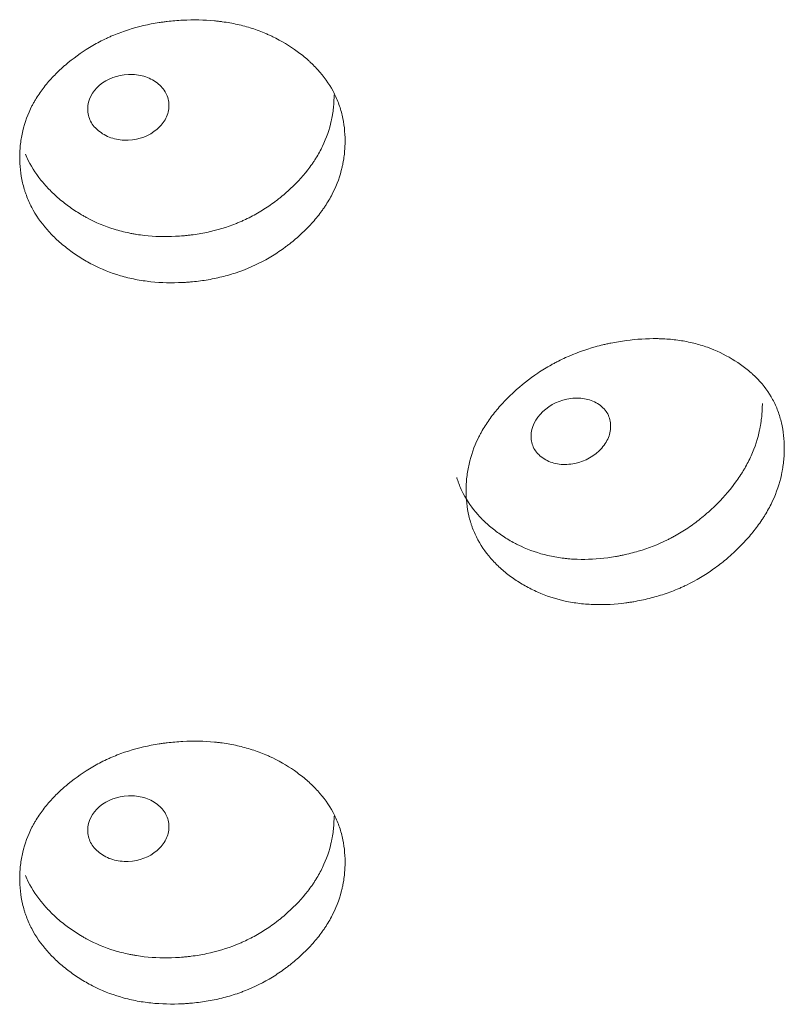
# Model space of a CAD drawing. Header units: millimetres. Extents: x 4 to 1188, y 1 to 840.
# Tile 157 of 203: x 975.08 to 977.8, y 236.97 to 240.47. Entities that reach past the tile are written whole.
import ezdxf

# ---------------------------------------------------------------- set-up
doc = ezdxf.new("R2010")
doc.units = ezdxf.units.MM
doc.layers.add('1', color=7, linetype='Continuous')

msp = doc.modelspace()

# ---------------------------------------------------------------- linework, layer by layer
at = {"layer": '1', "color": 154, "linetype": 'Continuous', "lineweight": 13}
for points, knots in [([(976.2401, 240.0438), (976.2401, 240.0418), (976.24, 240.0399), (976.24, 240.036), (976.2399, 240.0301), (976.2393, 240.0165), (976.2378, 239.997), (976.2356, 239.9813), (976.2336, 239.9696), (976.2329, 239.9657), (976.2314, 239.9579), (976.2305, 239.954), (976.2225, 239.9192), (976.2117, 239.8891), (976.1898, 239.845), (976.1816, 239.8306), (976.17, 239.8127), (976.1677, 239.8092), (976.1628, 239.8021), (976.1554, 239.7916), (976.1476, 239.7814), (976.1314, 239.7612), (976.1198, 239.7483), (976.1015, 239.7295), (976.0953, 239.7233), (976.0824, 239.7111), (976.0758, 239.7052), (976.0624, 239.6934), (976.0555, 239.6876), (976.0449, 239.6791), (976.0413, 239.6763), (976.0341, 239.6708), (976.0305, 239.6681), (976.0123, 239.6546), (975.9972, 239.6444), (975.9506, 239.6158), (975.9175, 239.5993), (975.8779, 239.5838), (975.8735, 239.5821), (975.8646, 239.5789), (975.8513, 239.5742), (975.8378, 239.5699), (975.8108, 239.562), (975.7925, 239.5575), (975.7557, 239.55), (975.7372, 239.547), (975.709, 239.5435), (975.6996, 239.5425), (975.6854, 239.5413), (975.6807, 239.541), (975.6712, 239.5403), (975.6665, 239.5401), (975.6239, 239.538), (975.5865, 239.5388), (975.5309, 239.5447), (975.5125, 239.5474), (975.4759, 239.5546), (975.4581, 239.559), (975.4059, 239.5743), (975.3647, 239.5909), (975.3261, 239.6119), (975.3109, 239.6206), (975.3034, 239.6252), (975.2814, 239.6392), (975.2673, 239.6491), (975.2403, 239.6699), (975.2274, 239.6808), (975.2089, 239.6979), (975.2, 239.7066), (975.1913, 239.7156), (975.1857, 239.7217), (975.1829, 239.7248), (975.1583, 239.7529), (975.14, 239.7792), (975.1181, 239.821), (975.1101, 239.8389), (975.1036, 239.8574), (975.1011, 239.8648), (975.0999, 239.8686), (975.0965, 239.8799), (975.0945, 239.8874), (975.0857, 239.9252), (975.0818, 239.9635), (975.083, 240.0022), (975.0839, 240.0177), (975.0845, 240.0255), (975.0872, 240.0487), (975.0898, 240.064), (975.1006, 240.1095), (975.1114, 240.1391), (975.1282, 240.1717), (975.1302, 240.1753), (975.1342, 240.1825), (975.1403, 240.1931), (975.1469, 240.2035), (975.1607, 240.224), (975.1707, 240.2372), (975.1923, 240.2628), (975.2039, 240.2752), (975.2223, 240.2932), (975.2287, 240.2991), (975.2384, 240.3079), (975.2417, 240.3108), (975.2484, 240.3165), (975.2518, 240.3193), (975.2823, 240.3445), (975.3114, 240.365), (975.3584, 240.3921), (975.3746, 240.4006), (975.3957, 240.4105), (975.3999, 240.4124), (975.4084, 240.4162), (975.4127, 240.418), (975.4255, 240.4234), (975.4342, 240.4267), (975.4777, 240.4427), (975.5136, 240.4525), (975.5598, 240.4614), (975.5738, 240.4639), (975.5879, 240.4659), (975.5973, 240.4672), (975.602, 240.4678), (975.6256, 240.4706), (975.6445, 240.4721), (975.7009, 240.4749), (975.7383, 240.4744), (975.7803, 240.4704), (975.7849, 240.4699), (975.7942, 240.4688), (975.808, 240.4671), (975.8398, 240.4621), (975.8838, 240.4522), (975.9261, 240.4387), (975.9547, 240.4273), (975.9667, 240.4219), (975.9747, 240.4183), (975.9787, 240.4164), (976.014, 240.3993), (976.043, 240.3817), (976.0832, 240.3523), (976.0961, 240.342), (976.1115, 240.3284), (976.1145, 240.3256), (976.1205, 240.32), (976.1293, 240.3116), (976.1376, 240.3029), (976.1644, 240.2735), (976.1826, 240.2481), (976.201, 240.214), (976.2044, 240.207), (976.2108, 240.1928), (976.2138, 240.1857), (976.2219, 240.1642), (976.2263, 240.1496), (976.2367, 240.1052), (976.24, 240.0748), (976.2401, 240.0438)], [0, 0, 0, 0, 0.001953, 0.001953, 0.003906, 0.007813, 0.015625, 0.023438, 0.023438, 0.027344, 0.027344, 0.03125, 0.03125, 0.0625, 0.0625, 0.078125, 0.078125, 0.082031, 0.082031, 0.085938, 0.09375, 0.09375, 0.109375, 0.109375, 0.117188, 0.117188, 0.125, 0.125, 0.132813, 0.132813, 0.136719, 0.136719, 0.140625, 0.140625, 0.15625, 0.15625, 0.1875, 0.1875, 0.191406, 0.191406, 0.195313, 0.203125, 0.203125, 0.21875, 0.21875, 0.234375, 0.234375, 0.242188, 0.242188, 0.246094, 0.246094, 0.25, 0.25, 0.28125, 0.28125, 0.296875, 0.296875, 0.3125, 0.3125, 0.34375, 0.351563, 0.351563, 0.359375, 0.359375, 0.375, 0.375, 0.390625, 0.390625, 0.398438, 0.402344, 0.402344, 0.40625, 0.40625, 0.4375, 0.4375, 0.453125, 0.457031, 0.457031, 0.460938, 0.460938, 0.46875, 0.46875, 0.5, 0.507813, 0.507813, 0.515625, 0.515625, 0.53125, 0.53125, 0.5625, 0.5625, 0.566406, 0.566406, 0.570313, 0.578125, 0.578125, 0.59375, 0.59375, 0.609375, 0.609375, 0.617188, 0.617188, 0.621094, 0.621094, 0.625, 0.625, 0.65625, 0.65625, 0.671875, 0.671875, 0.675781, 0.675781, 0.679688, 0.679688, 0.6875, 0.6875, 0.71875, 0.71875, 0.726563, 0.730469, 0.730469, 0.734375, 0.734375, 0.75, 0.75, 0.78125, 0.78125, 0.785156, 0.785156, 0.789063, 0.796875, 0.8125, 0.828125, 0.835938, 0.839844, 0.839844, 0.84375, 0.84375, 0.875, 0.875, 0.890625, 0.890625, 0.894531, 0.894531, 0.898438, 0.90625, 0.90625, 0.9375, 0.9375, 0.945313, 0.945313, 0.953125, 0.953125, 0.96875, 0.96875, 1, 1, 1, 1]), ([(975.3247, 240.1577), (975.3246, 240.1417), (975.328, 240.1269), (975.342, 240.1), (975.3524, 240.088), (975.3809, 240.066), (975.3966, 240.058), (975.4306, 240.0478), (975.4489, 240.0457), (975.5089, 240.0481), (975.5429, 240.061), (975.5853, 240.0972), (975.5959, 240.1103), (975.6064, 240.1314), (975.609, 240.1387), (975.6125, 240.1537), (975.6134, 240.1613), (975.6133, 240.1857), (975.6098, 240.2004), (975.5993, 240.2205), (975.5949, 240.2269), (975.5844, 240.2389), (975.5785, 240.2444), (975.5571, 240.2606), (975.5415, 240.2685), (975.5074, 240.2785), (975.4892, 240.2805), (975.4291, 240.278), (975.3948, 240.2651), (975.3389, 240.2178), (975.3248, 240.1897), (975.3247, 240.1577)], [0, 0, 0, 0, 0.0625, 0.0625, 0.125, 0.125, 0.1875, 0.1875, 0.25, 0.25, 0.375, 0.375, 0.4375, 0.4375, 0.46875, 0.46875, 0.5, 0.5, 0.5625, 0.5625, 0.59375, 0.59375, 0.625, 0.625, 0.6875, 0.6875, 0.75, 0.75, 0.875, 0.875, 1, 1, 1, 1]), ([(976.201, 240.2072), (976.201, 240.2052), (976.201, 240.2033), (976.2009, 240.1995), (976.2008, 240.1937), (976.2003, 240.1802), (976.1988, 240.161), (976.1968, 240.1455), (976.1949, 240.134), (976.1942, 240.1301), (976.1927, 240.1224), (976.1919, 240.1186), (976.1843, 240.0842), (976.174, 240.0543), (976.1531, 240.0106), (976.1452, 239.9963), (976.1342, 239.9785), (976.1319, 239.975), (976.1273, 239.968), (976.1201, 239.9575), (976.1126, 239.9473), (976.0866, 239.9138), (976.0629, 239.8888), (976.0302, 239.8593), (976.0235, 239.8535), (976.0132, 239.845), (976.0098, 239.8422), (976.0028, 239.8366), (975.9993, 239.8338), (975.9815, 239.8203), (975.9522, 239.7998), (975.9129, 239.7772), (975.884, 239.7632), (975.8714, 239.7576), (975.8628, 239.7539), (975.8585, 239.7521), (975.8196, 239.7364), (975.7842, 239.7258), (975.7297, 239.7144), (975.7068, 239.7106), (975.6835, 239.7079), (975.6742, 239.7069), (975.6695, 239.7064), (975.6555, 239.7052), (975.6462, 239.7046), (975.5996, 239.7023), (975.5626, 239.7032), (975.5168, 239.7084), (975.5077, 239.7096), (975.494, 239.7118), (975.4895, 239.7126), (975.4804, 239.7142), (975.4579, 239.7186), (975.4361, 239.7242), (975.3851, 239.7399), (975.3488, 239.7551), (975.3145, 239.774), (975.307, 239.7783), (975.3032, 239.7805), (975.2921, 239.7872), (975.2848, 239.7918), (975.2634, 239.8059), (975.2498, 239.8159), (975.2237, 239.8368), (975.2112, 239.8478), (975.1933, 239.8649), (975.1875, 239.8708), (975.1791, 239.8798), (975.1763, 239.8828), (975.1709, 239.8889), (975.1682, 239.892), (975.1447, 239.9199), (975.1272, 239.9462), (975.1096, 239.9811), (975.1062, 239.9885), (975.103, 239.9959)], [0, 0, 0, 0, 0.004383, 0.004383, 0.008765, 0.01753, 0.035061, 0.052591, 0.052591, 0.061356, 0.061356, 0.070121, 0.070121, 0.140243, 0.140243, 0.175303, 0.175303, 0.184068, 0.184068, 0.192834, 0.210364, 0.210364, 0.280485, 0.280485, 0.298016, 0.298016, 0.306781, 0.306781, 0.315546, 0.315546, 0.350607, 0.385667, 0.403198, 0.411963, 0.411963, 0.420728, 0.420728, 0.490849, 0.490849, 0.52591, 0.534675, 0.534675, 0.54344, 0.54344, 0.56097, 0.56097, 0.631092, 0.631092, 0.648622, 0.648622, 0.657387, 0.657387, 0.666152, 0.701213, 0.701213, 0.771334, 0.7801, 0.7801, 0.788865, 0.788865, 0.806395, 0.806395, 0.841456, 0.841456, 0.876516, 0.876516, 0.894047, 0.894047, 0.902812, 0.902812, 0.911577, 0.911577, 0.981698, 0.981698, 1, 1, 1, 1]), ([(977.8027, 238.9502), (977.8027, 238.9482), (977.8026, 238.9463), (977.8026, 238.9424), (977.8025, 238.9365), (977.802, 238.9228), (977.8004, 238.9032), (977.7983, 238.8874), (977.7964, 238.8755), (977.7957, 238.8715), (977.7942, 238.8636), (977.7934, 238.8597), (977.7856, 238.8243), (977.7751, 238.7932), (977.7538, 238.7474), (977.7458, 238.7323), (977.7346, 238.7136), (977.7323, 238.7098), (977.7276, 238.7024), (977.7204, 238.6913), (977.7128, 238.6804), (977.697, 238.659), (977.6858, 238.6451), (977.668, 238.6248), (977.6619, 238.6182), (977.6494, 238.605), (977.643, 238.5985), (977.6299, 238.5857), (977.6232, 238.5794), (977.6129, 238.57), (977.6094, 238.5669), (977.6024, 238.5608), (977.5989, 238.5578), (977.5811, 238.5429), (977.5665, 238.5315), (977.521, 238.4992), (977.4888, 238.48), (977.4502, 238.4613), (977.4459, 238.4593), (977.4372, 238.4553), (977.4242, 238.4496), (977.4111, 238.4442), (977.3846, 238.4342), (977.3669, 238.4282), (977.3309, 238.4178), (977.3128, 238.4133), (977.2853, 238.4076), (977.2761, 238.4058), (977.2622, 238.4035), (977.2576, 238.4027), (977.2483, 238.4013), (977.2437, 238.4007), (977.202, 238.3952), (977.1653, 238.393), (977.1109, 238.3945), (977.0929, 238.3957), (977.057, 238.4), (977.0396, 238.4029), (976.9884, 238.4141), (976.9479, 238.4273), (976.91, 238.4453), (976.8951, 238.4528), (976.8877, 238.4567), (976.866, 238.469), (976.8522, 238.4778), (976.8257, 238.4964), (976.813, 238.5062), (976.7948, 238.5218), (976.786, 238.5299), (976.7775, 238.5382), (976.7719, 238.5439), (976.7692, 238.5467), (976.745, 238.5728), (976.727, 238.5977), (976.7054, 238.6378), (976.6976, 238.655), (976.6911, 238.6729), (976.6887, 238.6802), (976.6875, 238.6838), (976.6842, 238.6948), (976.6822, 238.7022), (976.6735, 238.7393), (976.6697, 238.7773), (976.6708, 238.8161), (976.6717, 238.8317), (976.6723, 238.8395), (976.675, 238.8629), (976.6776, 238.8785), (976.6881, 238.9248), (976.6988, 238.9553), (976.7154, 238.9892), (976.7173, 238.993), (976.7212, 239.0005), (976.7272, 239.0116), (976.7337, 239.0225), (976.7473, 239.0441), (976.7572, 239.0581), (976.7785, 239.0854), (976.7899, 239.0988), (976.808, 239.1183), (976.8142, 239.1247), (976.8238, 239.1342), (976.8271, 239.1374), (976.8336, 239.1437), (976.8369, 239.1468), (976.867, 239.1744), (976.8956, 239.1972), (976.9417, 239.2281), (976.9577, 239.2379), (976.9783, 239.2495), (976.9825, 239.2517), (976.9908, 239.2562), (976.995, 239.2583), (977.0076, 239.2647), (977.0161, 239.2688), (977.0588, 239.2882), (977.094, 239.3009), (977.1393, 239.3135), (977.1529, 239.3171), (977.1667, 239.3203), (977.1759, 239.3223), (977.1806, 239.3233), (977.2037, 239.3279), (977.2221, 239.331), (977.2773, 239.3383), (977.3139, 239.3407), (977.3549, 239.3401), (977.3594, 239.34), (977.3685, 239.3397), (977.382, 239.339), (977.413, 239.3366), (977.456, 239.3302), (977.4972, 239.3201), (977.525, 239.3109), (977.5368, 239.3066), (977.5446, 239.3036), (977.5484, 239.302), (977.5829, 239.2878), (977.611, 239.2725), (977.6502, 239.2462), (977.6627, 239.2369), (977.6777, 239.2245), (977.6807, 239.222), (977.6865, 239.2169), (977.695, 239.2092), (977.7031, 239.2012), (977.7292, 239.1739), (977.7469, 239.15), (977.7647, 239.1173), (977.768, 239.1106), (977.7743, 239.0969), (977.7771, 239.09), (977.785, 239.0691), (977.7893, 239.0549), (977.7994, 239.0114), (977.8026, 238.9813), (977.8027, 238.9502)], [0, 0, 0, 0, 0.001953, 0.001953, 0.003906, 0.007813, 0.015625, 0.023438, 0.023438, 0.027344, 0.027344, 0.03125, 0.03125, 0.0625, 0.0625, 0.078125, 0.078125, 0.082031, 0.082031, 0.085938, 0.09375, 0.09375, 0.109375, 0.109375, 0.117188, 0.117188, 0.125, 0.125, 0.132813, 0.132813, 0.136719, 0.136719, 0.140625, 0.140625, 0.15625, 0.15625, 0.1875, 0.1875, 0.191406, 0.191406, 0.195313, 0.203125, 0.203125, 0.21875, 0.21875, 0.234375, 0.234375, 0.242188, 0.242188, 0.246094, 0.246094, 0.25, 0.25, 0.28125, 0.28125, 0.296875, 0.296875, 0.3125, 0.3125, 0.34375, 0.351563, 0.351563, 0.359375, 0.359375, 0.375, 0.375, 0.390625, 0.390625, 0.398438, 0.402344, 0.402344, 0.40625, 0.40625, 0.4375, 0.4375, 0.453125, 0.457031, 0.457031, 0.460938, 0.460938, 0.46875, 0.46875, 0.5, 0.507813, 0.507813, 0.515625, 0.515625, 0.53125, 0.53125, 0.5625, 0.5625, 0.566406, 0.566406, 0.570313, 0.578125, 0.578125, 0.59375, 0.59375, 0.609375, 0.609375, 0.617188, 0.617188, 0.621094, 0.621094, 0.625, 0.625, 0.65625, 0.65625, 0.671875, 0.671875, 0.675781, 0.675781, 0.679688, 0.679688, 0.6875, 0.6875, 0.71875, 0.71875, 0.726563, 0.730469, 0.730469, 0.734375, 0.734375, 0.75, 0.75, 0.78125, 0.78125, 0.785156, 0.785156, 0.789063, 0.796875, 0.8125, 0.828125, 0.835938, 0.839844, 0.839844, 0.84375, 0.84375, 0.875, 0.875, 0.890625, 0.890625, 0.894531, 0.894531, 0.898438, 0.90625, 0.90625, 0.9375, 0.9375, 0.945313, 0.945313, 0.953125, 0.953125, 0.96875, 0.96875, 1, 1, 1, 1]), ([(976.9019, 238.9932), (976.9019, 238.9772), (976.9052, 238.9627), (976.919, 238.937), (976.9292, 238.9258), (976.9571, 238.9062), (976.9725, 238.8994), (977.0059, 238.892), (977.0237, 238.8914), (977.0826, 238.8988), (977.1159, 238.9144), (977.1573, 238.9541), (977.1676, 238.968), (977.178, 238.99), (977.1805, 238.9975), (977.1839, 239.0128), (977.1848, 239.0205), (977.1847, 239.0448), (977.1813, 239.0593), (977.171, 239.0785), (977.1667, 239.0845), (977.1565, 239.0956), (977.1506, 239.1007), (977.1297, 239.1152), (977.1144, 239.1218), (977.0811, 239.1289), (977.0633, 239.1295), (977.0043, 239.1221), (976.9707, 239.1064), (976.9159, 239.0545), (976.9021, 239.0253), (976.9019, 238.9932)], [0, 0, 0, 0, 0.0625, 0.0625, 0.125, 0.125, 0.1875, 0.1875, 0.25, 0.25, 0.375, 0.375, 0.4375, 0.4375, 0.46875, 0.46875, 0.5, 0.5, 0.5625, 0.5625, 0.59375, 0.59375, 0.625, 0.625, 0.6875, 0.6875, 0.75, 0.75, 0.875, 0.875, 1, 1, 1, 1]), ([(977.7245, 239.1088), (977.7245, 239.1069), (977.7245, 239.105), (977.7245, 239.1012), (977.7244, 239.0954), (977.7239, 239.0819), (977.7224, 239.0625), (977.7204, 239.0469), (977.7186, 239.0352), (977.7179, 239.0313), (977.7165, 239.0234), (977.7157, 239.0195), (977.7083, 238.9845), (977.6984, 238.9538), (977.678, 238.9085), (977.6703, 238.8935), (977.6596, 238.8749), (977.6574, 238.8712), (977.6529, 238.8638), (977.646, 238.8528), (977.6386, 238.842), (977.6133, 238.8064), (977.5903, 238.7795), (977.5585, 238.7474), (977.552, 238.7411), (977.542, 238.7317), (977.5386, 238.7286), (977.5318, 238.7225), (977.5284, 238.7195), (977.5111, 238.7045), (977.4825, 238.6816), (977.4443, 238.656), (977.4161, 238.6396), (977.4037, 238.6329), (977.3954, 238.6286), (977.3912, 238.6265), (977.3533, 238.6077), (977.3187, 238.5942), (977.2655, 238.5785), (977.2431, 238.5728), (977.2204, 238.5683), (977.2112, 238.5665), (977.2067, 238.5657), (977.1929, 238.5634), (977.1838, 238.562), (977.1382, 238.556), (977.102, 238.554), (977.0572, 238.5554), (977.0482, 238.5559), (977.0349, 238.557), (977.0304, 238.5574), (977.0215, 238.5584), (976.9995, 238.5609), (976.9781, 238.5648), (976.928, 238.5764), (976.8924, 238.5887), (976.8588, 238.6049), (976.8513, 238.6085), (976.8476, 238.6104), (976.8367, 238.6162), (976.8295, 238.6202), (976.8086, 238.6327), (976.7952, 238.6416), (976.7695, 238.6604), (976.7572, 238.6703), (976.7396, 238.6861), (976.7339, 238.6915), (976.7256, 238.6998), (976.7229, 238.7026), (976.7175, 238.7083), (976.7149, 238.7111), (976.6917, 238.7372), (976.6745, 238.762), (976.6539, 238.8019), (976.6464, 238.819), (976.6403, 238.8369), (976.6385, 238.8424), (976.6379, 238.8443), (976.6373, 238.8463)], [0, 0, 0, 0, 0.004254, 0.004254, 0.008508, 0.017016, 0.034032, 0.051048, 0.051048, 0.059556, 0.059556, 0.068064, 0.068064, 0.136129, 0.136129, 0.170161, 0.170161, 0.178669, 0.178669, 0.187177, 0.204193, 0.204193, 0.272257, 0.272257, 0.289273, 0.289273, 0.297781, 0.297781, 0.306289, 0.306289, 0.340321, 0.374353, 0.391369, 0.399877, 0.399877, 0.408386, 0.408386, 0.47645, 0.47645, 0.510482, 0.51899, 0.51899, 0.527498, 0.527498, 0.544514, 0.544514, 0.612578, 0.612578, 0.629594, 0.629594, 0.638102, 0.638102, 0.64661, 0.680643, 0.680643, 0.748707, 0.757215, 0.757215, 0.765723, 0.765723, 0.782739, 0.782739, 0.816771, 0.816771, 0.850803, 0.850803, 0.867819, 0.867819, 0.876327, 0.876327, 0.884835, 0.884835, 0.9529, 0.9529, 0.986932, 0.99544, 0.99544, 1, 1, 1, 1]), ([(976.2401, 237.4776), (976.2401, 237.4757), (976.24, 237.4737), (976.24, 237.4698), (976.2399, 237.464), (976.2393, 237.4503), (976.2378, 237.4308), (976.2356, 237.4152), (976.2336, 237.4035), (976.2329, 237.3996), (976.2314, 237.3918), (976.2305, 237.3879), (976.2225, 237.3531), (976.2117, 237.3229), (976.1898, 237.2789), (976.1816, 237.2644), (976.17, 237.2466), (976.1677, 237.243), (976.1628, 237.236), (976.1554, 237.2255), (976.1476, 237.2152), (976.1314, 237.1951), (976.1198, 237.1821), (976.1015, 237.1633), (976.0953, 237.1572), (976.0824, 237.145), (976.0758, 237.139), (976.0624, 237.1273), (976.0555, 237.1215), (976.0449, 237.113), (976.0413, 237.1102), (976.0341, 237.1047), (976.0305, 237.1019), (976.0123, 237.0885), (975.9972, 237.0783), (975.9506, 237.0497), (975.9175, 237.0331), (975.8779, 237.0176), (975.8735, 237.016), (975.8646, 237.0127), (975.8513, 237.008), (975.8378, 237.0038), (975.8108, 236.9959), (975.7925, 236.9914), (975.7557, 236.9839), (975.7372, 236.9809), (975.709, 236.9774), (975.6996, 236.9764), (975.6854, 236.9752), (975.6807, 236.9748), (975.6712, 236.9742), (975.6665, 236.9739), (975.6239, 236.9718), (975.5865, 236.9726), (975.5309, 236.9785), (975.5125, 236.9813), (975.4759, 236.9885), (975.4581, 236.9928), (975.4059, 237.0082), (975.3647, 237.0247), (975.3261, 237.0457), (975.3109, 237.0545), (975.3034, 237.059), (975.2814, 237.0731), (975.2673, 237.083), (975.2403, 237.1038), (975.2274, 237.1146), (975.2089, 237.1317), (975.2, 237.1405), (975.1913, 237.1495), (975.1857, 237.1556), (975.1829, 237.1587), (975.1583, 237.1867), (975.14, 237.2131), (975.1181, 237.2549), (975.1101, 237.2728), (975.1036, 237.2913), (975.1011, 237.2987), (975.0999, 237.3025), (975.0965, 237.3137), (975.0945, 237.3213), (975.0857, 237.3591), (975.0818, 237.3974), (975.083, 237.4361), (975.0839, 237.4516), (975.0845, 237.4594), (975.0872, 237.4826), (975.0898, 237.4979), (975.1006, 237.5433), (975.1114, 237.573), (975.1282, 237.6056), (975.1302, 237.6092), (975.1342, 237.6163), (975.1403, 237.627), (975.1469, 237.6374), (975.1607, 237.6578), (975.1707, 237.671), (975.1923, 237.6966), (975.2039, 237.7091), (975.2223, 237.7271), (975.2287, 237.733), (975.2384, 237.7417), (975.2417, 237.7446), (975.2484, 237.7504), (975.2518, 237.7532), (975.2823, 237.7784), (975.3114, 237.7988), (975.3584, 237.826), (975.3746, 237.8345), (975.3957, 237.8444), (975.3999, 237.8463), (975.4084, 237.85), (975.4127, 237.8519), (975.4255, 237.8572), (975.4342, 237.8606), (975.4777, 237.8766), (975.5136, 237.8864), (975.5598, 237.8953), (975.5738, 237.8977), (975.5879, 237.8998), (975.5973, 237.9011), (975.602, 237.9017), (975.6256, 237.9044), (975.6445, 237.906), (975.7009, 237.9088), (975.7383, 237.9082), (975.7803, 237.9043), (975.7849, 237.9038), (975.7942, 237.9027), (975.808, 237.901), (975.8398, 237.896), (975.8838, 237.8861), (975.9261, 237.8725), (975.9547, 237.8611), (975.9667, 237.8558), (975.9747, 237.8522), (975.9787, 237.8503), (976.014, 237.8332), (976.043, 237.8156), (976.0832, 237.7862), (976.0961, 237.7759), (976.1115, 237.7622), (976.1145, 237.7595), (976.1205, 237.7539), (976.1293, 237.7455), (976.1376, 237.7368), (976.1644, 237.7073), (976.1826, 237.682), (976.201, 237.6478), (976.2044, 237.6409), (976.2108, 237.6267), (976.2138, 237.6196), (976.2219, 237.598), (976.2263, 237.5834), (976.2367, 237.5391), (976.24, 237.5087), (976.2401, 237.4776)], [0, 0, 0, 0, 0.001953, 0.001953, 0.003906, 0.007813, 0.015625, 0.023438, 0.023438, 0.027344, 0.027344, 0.03125, 0.03125, 0.0625, 0.0625, 0.078125, 0.078125, 0.082031, 0.082031, 0.085938, 0.09375, 0.09375, 0.109375, 0.109375, 0.117188, 0.117188, 0.125, 0.125, 0.132813, 0.132813, 0.136719, 0.136719, 0.140625, 0.140625, 0.15625, 0.15625, 0.1875, 0.1875, 0.191406, 0.191406, 0.195313, 0.203125, 0.203125, 0.21875, 0.21875, 0.234375, 0.234375, 0.242188, 0.242188, 0.246094, 0.246094, 0.25, 0.25, 0.28125, 0.28125, 0.296875, 0.296875, 0.3125, 0.3125, 0.34375, 0.351563, 0.351563, 0.359375, 0.359375, 0.375, 0.375, 0.390625, 0.390625, 0.398438, 0.402344, 0.402344, 0.40625, 0.40625, 0.4375, 0.4375, 0.453125, 0.457031, 0.457031, 0.460938, 0.460938, 0.46875, 0.46875, 0.5, 0.507813, 0.507813, 0.515625, 0.515625, 0.53125, 0.53125, 0.5625, 0.5625, 0.566406, 0.566406, 0.570313, 0.578125, 0.578125, 0.59375, 0.59375, 0.609375, 0.609375, 0.617188, 0.617188, 0.621094, 0.621094, 0.625, 0.625, 0.65625, 0.65625, 0.671875, 0.671875, 0.675781, 0.675781, 0.679688, 0.679688, 0.6875, 0.6875, 0.71875, 0.71875, 0.726563, 0.730469, 0.730469, 0.734375, 0.734375, 0.75, 0.75, 0.78125, 0.78125, 0.785156, 0.785156, 0.789063, 0.796875, 0.8125, 0.828125, 0.835938, 0.839844, 0.839844, 0.84375, 0.84375, 0.875, 0.875, 0.890625, 0.890625, 0.894531, 0.894531, 0.898438, 0.90625, 0.90625, 0.9375, 0.9375, 0.945313, 0.945313, 0.953125, 0.953125, 0.96875, 0.96875, 1, 1, 1, 1]), ([(975.3247, 237.5916), (975.3246, 237.5755), (975.328, 237.5608), (975.342, 237.5339), (975.3524, 237.5219), (975.3809, 237.4999), (975.3966, 237.4919), (975.4306, 237.4817), (975.4489, 237.4795), (975.5089, 237.482), (975.5429, 237.4948), (975.5853, 237.5311), (975.5959, 237.5442), (975.6064, 237.5653), (975.609, 237.5725), (975.6125, 237.5876), (975.6134, 237.5952), (975.6133, 237.6195), (975.6098, 237.6343), (975.5993, 237.6544), (975.5949, 237.6607), (975.5844, 237.6727), (975.5785, 237.6783), (975.5571, 237.6945), (975.5415, 237.7024), (975.5074, 237.7123), (975.4892, 237.7144), (975.4291, 237.7118), (975.3948, 237.699), (975.3389, 237.6517), (975.3248, 237.6236), (975.3247, 237.5916)], [0, 0, 0, 0, 0.0625, 0.0625, 0.125, 0.125, 0.1875, 0.1875, 0.25, 0.25, 0.375, 0.375, 0.4375, 0.4375, 0.46875, 0.46875, 0.5, 0.5, 0.5625, 0.5625, 0.59375, 0.59375, 0.625, 0.625, 0.6875, 0.6875, 0.75, 0.75, 0.875, 0.875, 1, 1, 1, 1]), ([(976.201, 237.641), (976.201, 237.6391), (976.201, 237.6372), (976.2009, 237.6333), (976.2008, 237.6276), (976.2003, 237.6141), (976.1988, 237.5948), (976.1968, 237.5794), (976.1949, 237.5678), (976.1942, 237.564), (976.1927, 237.5563), (976.1919, 237.5524), (976.1843, 237.518), (976.174, 237.4882), (976.1531, 237.4445), (976.1452, 237.4301), (976.1342, 237.4124), (976.1319, 237.4089), (976.1273, 237.4018), (976.1201, 237.3914), (976.1126, 237.3812), (976.0866, 237.3477), (976.0629, 237.3226), (976.0302, 237.2932), (976.0235, 237.2874), (976.0132, 237.2788), (976.0098, 237.276), (976.0028, 237.2705), (975.9993, 237.2677), (975.9815, 237.2542), (975.9522, 237.2337), (975.9129, 237.2111), (975.884, 237.1971), (975.8714, 237.1914), (975.8628, 237.1877), (975.8585, 237.186), (975.8196, 237.1703), (975.7842, 237.1597), (975.7297, 237.1483), (975.7068, 237.1444), (975.6835, 237.1418), (975.6742, 237.1408), (975.6695, 237.1403), (975.6555, 237.1391), (975.6462, 237.1385), (975.5996, 237.1362), (975.5626, 237.1371), (975.5168, 237.1423), (975.5077, 237.1435), (975.494, 237.1457), (975.4895, 237.1464), (975.4804, 237.1481), (975.4579, 237.1525), (975.4361, 237.1581), (975.3851, 237.1738), (975.3488, 237.189), (975.3145, 237.2079), (975.307, 237.2122), (975.3032, 237.2144), (975.2921, 237.221), (975.2848, 237.2256), (975.2634, 237.2398), (975.2498, 237.2498), (975.2237, 237.2707), (975.2112, 237.2816), (975.1933, 237.2988), (975.1875, 237.3047), (975.1791, 237.3136), (975.1763, 237.3167), (975.1709, 237.3228), (975.1682, 237.3259), (975.1447, 237.3538), (975.1272, 237.3801), (975.1096, 237.415), (975.1062, 237.4223), (975.103, 237.4297)], [0, 0, 0, 0, 0.004383, 0.004383, 0.008765, 0.01753, 0.035061, 0.052591, 0.052591, 0.061356, 0.061356, 0.070121, 0.070121, 0.140243, 0.140243, 0.175303, 0.175303, 0.184068, 0.184068, 0.192834, 0.210364, 0.210364, 0.280485, 0.280485, 0.298016, 0.298016, 0.306781, 0.306781, 0.315546, 0.315546, 0.350607, 0.385667, 0.403198, 0.411963, 0.411963, 0.420728, 0.420728, 0.490849, 0.490849, 0.52591, 0.534675, 0.534675, 0.54344, 0.54344, 0.56097, 0.56097, 0.631092, 0.631092, 0.648622, 0.648622, 0.657387, 0.657387, 0.666152, 0.701213, 0.701213, 0.771334, 0.7801, 0.7801, 0.788865, 0.788865, 0.806395, 0.806395, 0.841456, 0.841456, 0.876516, 0.876516, 0.894047, 0.894047, 0.902812, 0.902812, 0.911577, 0.911577, 0.981698, 0.981698, 1, 1, 1, 1])]:
    msp.add_open_spline(points, degree=3, knots=knots, dxfattribs=at)

doc.saveas('drawing.dxf')
